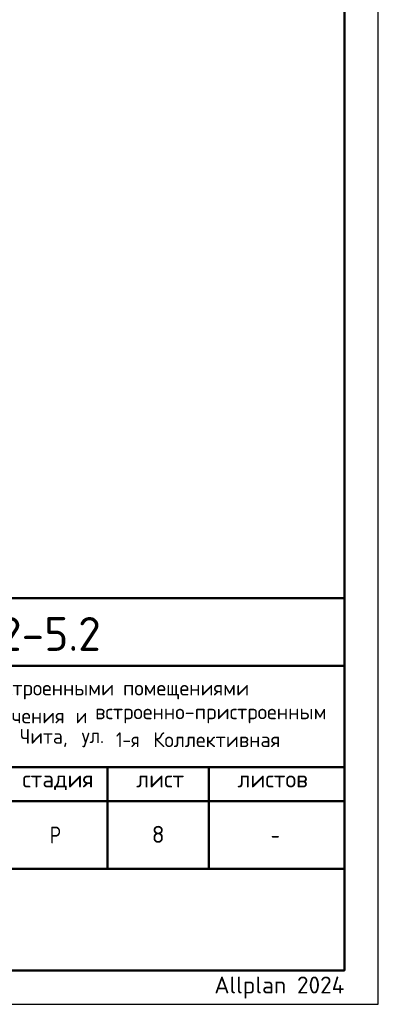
# Model space of a CAD drawing. Header units: millimetres. Extents: x 0 to 50400, y -143 to 35640.
# Tile 7 of 12: x 44046 to 50400, y 0 to 17449. Entities that reach past the tile are written whole.
import ezdxf

# ---------------------------------------------------------------- set-up
doc = ezdxf.new("R2010")
doc.units = ezdxf.units.MM
doc.layers.add('Standard', color=7, linetype='Continuous', lineweight=25)
doc.layers.add('Надписи', color=7, linetype='Continuous', lineweight=25)
doc.styles.add('ISOCPEUR', font='txt')

msp = doc.modelspace()

# ---------------------------------------------------------------- linework, layer by layer
at = {"layer": 'Standard', "color": 7, "linetype": 'Continuous', "lineweight": 50, "transparency": 33554687}
for p, q in [((27600, 7200), (49800, 7200)), ((35400, 6000), (49800, 6000)), ((35400, 4200), (49800, 4200)), ((45600, 2400), (45600, 4200)), ((47400, 2400), (47400, 4200)), ((43800, 3600), (49800, 3600)), ((35400, 2400), (49800, 2400))]:
    msp.add_line(p, q, dxfattribs=at)
at = {"layer": 'Standard', "color": 7, "linetype": 'Continuous', "lineweight": 25, "transparency": 33554687}
for p, q in [((49800, 600), (49800, 7200)), ((27600, 600), (49800, 600)), ((27600, 600), (49800, 600)), ((27600, 600), (49800, 600))]:
    msp.add_line(p, q, dxfattribs=at)
msp.add_lwpolyline([(0, 0), (50400, 0), (50400, 35640), (0, 35640), (0, 0)], close=True, dxfattribs=at)
at = {"layer": 'Standard', "color": 7, "linetype": 'Continuous', "lineweight": 50, "transparency": 33554687}
msp.add_lwpolyline([(2400, 35040), (49800, 35040), (49800, 600), (2400, 600), (2400, 35040)], close=True, dxfattribs=at)

# ---------------------------------------------------------------- texts
at = {"layer": 'Standard', "color": 7, "linetype": 'Continuous', "lineweight": 50, "transparency": 33554687, "insert": (39882, 6262), "char_height": 600, "width": 6049.91, "attachment_point": 7, "style": 'ISOCPEUR'}
msp.add_mtext('\\W0.98;24-04-КЖ.2-5.2', dxfattribs=at)
at = {"layer": 'Standard', "color": 7, "linetype": 'Continuous', "lineweight": 25, "transparency": 33554687, "attachment_point": 7, "style": 'ISOCPEUR'}
for s, insert, char_height, width in [('\\W0.98;встроенными ', (43607, 5402), 264, 2398.16), ('\\W0.98;помещениями', (45877, 5402), 264, 2292.21), ('\\W0.97;назначения ', (42993, 4980), 264, 2173.24), ('\\W0.87;и ', (45039, 4980), 264, 457.46), ('\\W0.99;встроенно-пристроенным', (45382, 4980), 264, 4298.92), ('\\W0.95;Чита, ', (44049, 4557), 264, 1221.07), ('\\W0.92;ул. ', (45145, 4557), 264, 728.23), ('\\W0.86;1-я ', (45752, 4557), 264, 773.52), ('\\W0.98;Коллективная', (46412, 4557), 264, 2450.61), ('\\W0.99;стадия    лист     листов', (44091, 3795), 300, 5247.11), ('\\W0.80;Р', (44580, 2850), 300, 359.84), ('\\W0.78;-', (48495, 2850), 300, 326.39)]:
    msp.add_mtext(s, dxfattribs=dict(at, insert=insert, char_height=char_height, width=width))
at = {"layer": 'Standard', "color": 8, "linetype": 'Continuous', "lineweight": 13, "transparency": 33554687, "insert": (49800, 297), "char_height": 300, "width": 14099.36, "attachment_point": 6, "style": 'ISOCPEUR'}
msp.add_mtext('\\A1;{\\fISOCPEUR|i0|b0;\\H300.000000;\\W1.000000;\\C8;Копировал                  формат - А3                      Allplan 2024}\\P', dxfattribs=at)
at = {"layer": 'Надписи', "color": 7, "linetype": 'Continuous', "lineweight": 13, "transparency": 33554687, "insert": (46500, 3012), "char_height": 300, "width": 326.67, "attachment_point": 5, "style": 'ISOCPEUR'}
msp.add_mtext('\\A1;{\\fISOCPEUR|i0|b0;\\H300.000000;\\W1.000000;\\C7;8}\\P', dxfattribs=at)

doc.saveas('drawing.dxf')
